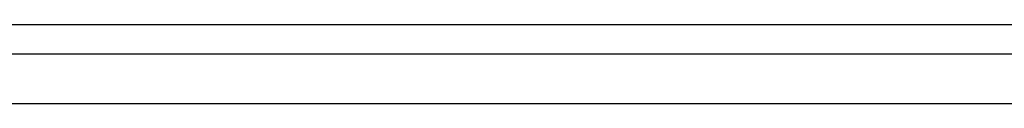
# Model space of a CAD drawing. Header units: millimetres. Extents: x -1200 to 89261, y -18765 to 52904.
# Tile 6 of 20: x 30172 to 30626, y 2340 to 2377. Entities that reach past the tile are written whole.
import ezdxf

# ---------------------------------------------------------------- set-up
doc = ezdxf.new("R2010")
doc.units = ezdxf.units.MM
doc.header["$LTSCALE"] = 15
doc.layers.add('T_zarizeni', color=4, linetype='Continuous')

# ---------------------------------------------------------------- blocks, each defined once
blk = doc.blocks.new('A$Cf05639b0')
at = {"layer": 'T_zarizeni', "ltscale": 2}
for p, q in [((-1294.672110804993, 721.2404937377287), (-91.16436021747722, 721.2404937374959)), ((-1291.753876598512, 721.2404937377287), (-88.24612601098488, 721.2404937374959)), ((-1333.105667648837, 709.7439959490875), (-52.73080251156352, 709.7439959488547)), ((-1330.18743344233, 709.7439959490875), (-49.81256830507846, 709.7439959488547))]:
    blk.add_line(p, q, dxfattribs=at)
for points in [[(-1294.797413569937, 727.9902920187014), (-993.8578244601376, 727.9900021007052), (-692.9182353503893, 727.9897121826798), (-391.9786459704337, 727.9900021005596), (-91.03905659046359, 727.9902920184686)], [(-1291.87917936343, 727.9902920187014), (-990.9395902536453, 727.9900021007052), (-690.0000011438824, 727.9897121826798), (-389.0604117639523, 727.9900021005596), (-88.12082238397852, 727.9902920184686)]]:
    blk.add_spline(points, degree=3, dxfattribs=at)

msp = doc.modelspace()

# ---------------------------------------------------------------- block references
at = {"layer": 'T_zarizeni', "ltscale": 2, "xscale": 2, "yscale": 2, "zscale": 2}
msp.add_blockref('A$Cf05639b0', (32312.95332687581, 920.6804612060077), dxfattribs=at)

doc.saveas('drawing.dxf')
